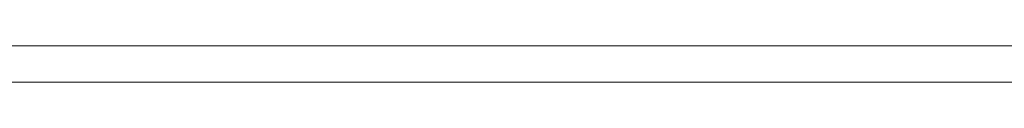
# Model space of a CAD drawing. Header units: millimetres. Extents: x 4476663 to 4477054, y -30323851 to -30323414.
# Tile 193 of 256: x 4476918.733 to 4476940.302, y -30323619.204 to -30323618.404. Entities that reach past the tile are written whole.
import ezdxf

# ---------------------------------------------------------------- set-up
doc = ezdxf.new("R2010")
doc.units = ezdxf.units.MM
doc.layers.add('IFC-Parede padrão-Contorno', color=44, linetype='Continuous', lineweight=5)

msp = doc.modelspace()

# ---------------------------------------------------------------- linework, layer by layer
at = {"layer": 'IFC-Parede padrão-Contorno', "color": 8, "lineweight": 5}
for p, q in [((4476889.377, -30323618.404), (4476929.219, -30323618.404)), ((4476929.219, -30323618.404), (4476962.44, -30323618.404)), ((4476889.377, -30323619.204), (4476922.597, -30323619.204)), ((4476922.597, -30323619.204), (4476939.197, -30323619.204)), ((4476939.197, -30323619.204), (4476979.04, -30323619.204))]:
    msp.add_line(p, q, dxfattribs=at)

doc.saveas('drawing.dxf')
